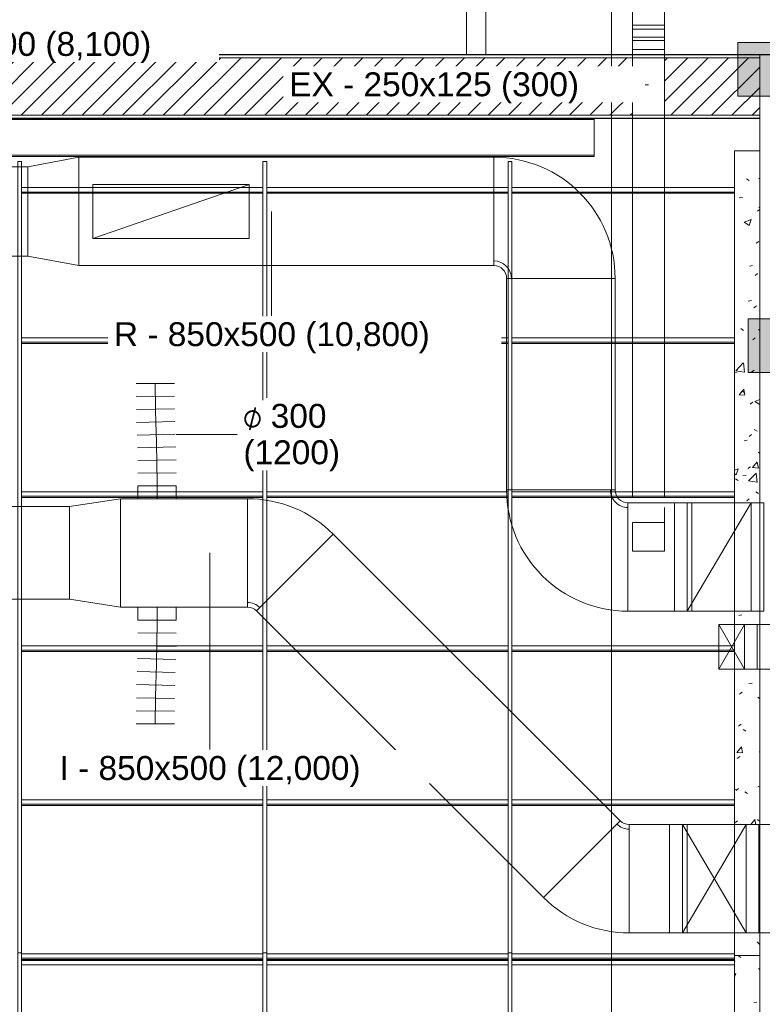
# Model space of a CAD drawing. Header units: metres. Extents: x 2.5 to 41.3, y -72.9 to -49.4.
# Tile 15 of 27: x 28.9 to 34.7, y -61.8 to -54.1. Entities that reach past the tile are written whole.
import ezdxf

# ---------------------------------------------------------------- set-up
doc = ezdxf.new("R2010")
doc.units = ezdxf.units.M
doc.linetypes.add('Centro', pattern=[0.03, 0.012, -0.006, 0.006, -0.006])
doc.linetypes.add('Oculto 1_5', pattern=[0.0022, 0.0015, -0.0007])
for name, color, linetype, lineweight in [('A-DETL', 7, 'Oculto 1_5', 18), ('A-FLOR', 7, 'Continuous', 18), ('A-GLAZ-CWMG', 7, 'Continuous', 18), ('A-ROOF', 7, 'Continuous', 18), ('A-ROOF-PATT', 7, 'Continuous', 18), ('A-WALL', 7, 'Continuous', 18), ('A-WALL-PATT', 7, 'Continuous', 18), ('DUTOS', 7, 'Continuous', 18), ('FLEXIVEIS', 7, 'Continuous', 18), ('G-ANNO-SYMB', 7, 'Continuous', 9), ('M-HVAC-DUCT', 7, 'Continuous', 18), ('M-HVAC-DUCT-ANNO', 7, 'Oculto 1_5', 18), ('M-HVAC-DUCT-CNTR', 7, 'Centro', 18)]:
    doc.layers.add(name, color=color, linetype=linetype, lineweight=lineweight)
doc.layers.add('M-EQPM-IDEN', color=1, linetype='Continuous', lineweight=9, true_color=0xff0000)
doc.layers.add('M-HVAC-DUCT-IDEN', color=1, linetype='Continuous', lineweight=9, true_color=0xff0000)
doc.styles.add('Arial_1', font='arial.ttf', dxfattribs={"height": 0.1875})
doc.styles.add('Segoe UI Symbol', font='seguisym.ttf', dxfattribs={"height": 0.002381})
pattern_1 = [(50, (21.555, -62.929), (0.546555, -0.047815), [0.05715, -0.62865]), (355, (21.555, -62.929), (-0.105728, 0.573166), [0.04572, -0.50292]), (100.451, (21.601, -62.933), (0.440828, 0.525349), [0.04857, -0.53427]), (46.184, (21.555, -62.776), (0.813237, -0.12613), [0.08573, -0.94298]), (96.636, (21.623, -62.787), (0.712212, 0.742287), [0.07286, -0.80141]), (351.184, (21.555, -62.776), (0.712217, 0.742274), [0.06858, -0.75438]), (21, (21.631, -62.814), (0.454846, -0.306795), [0.05715, -0.62865]), (326, (21.631, -62.814), (0.185405, 0.55256), [0.04572, -0.50292]), (71.451, (21.669, -62.84), (0.640251, 0.245763), [0.04857, -0.53427]), (37.5, (21.555, -62.929), (0.009261, 0.2536672), [0.02515, -0.47168, 0.02515, -0.48539, -0.50482]), (37.5, (21.555, -62.929), (0.009261, 0.2536672), [-1.007, 0.02515, -0.47968]), (7.5, (21.555, -62.929), (0.200456, 0.300546), [0.02515, -0.26594, 0.02515, -0.46025, -0.1924]), (7.5, (21.555, -62.929), (0.200456, 0.300546), [-0.77648, 0.02515, -0.16726]), (327.5, (21.385, -62.929), (0.4067682, -0.0171882), [0.02515, -0.16535, 0.02515, -0.56921, -0.78867]), (327.5, (21.385, -62.929), (0.4067682, -0.0171882), [-0.78486, 0.02515, -0.76352]), (317.5, (21.309, -62.929), (0.444383, 0.0762794), [0.02515, -0.2225, 0.02515, -0.36957, -0.56007]), (317.5, (21.309, -62.929), (0.444383, 0.0762794), [-0.64237, 0.02515, -0.53492])]

# ---------------------------------------------------------------- blocks, each defined once
blk = doc.blocks.new('Paredes 15 - Paredes 6-6874455-LAJE TÉCNICA')
at = {"layer": 'A-WALL', "color": 253, "true_color": 0xaaaaaa}
for p, q in [((34.6671, -54.3441), (34.6587, -54.3441)), ((34.6587, -54.3441), (34.6587, -54.3666)), ((35.179, -54.3441), (34.6671, -54.3441)), ((34.6587, -54.3666), (34.6587, -54.8166)), ((34.6587, -54.8166), (34.6587, -54.8391)), ((34.6587, -54.8391), (34.6587, -54.8416)), ((34.6587, -54.8416), (34.6587, -54.8441)), ((34.6587, -54.8441), (34.6587, -57.678)), ((34.6587, -57.678), (34.6587, -65.4295))]:
    blk.add_line(p, q, dxfattribs=at)
blk = doc.blocks.new('Montante retangular - U 90x35x5-8306110-LAJE TÉCNICA')
at = {"layer": 'A-GLAZ-CWMG', "color": 253, "true_color": 0xaaaaaa}
for p, q in [((30.7666, -61.4354), (28.8758, -61.4354)), ((28.8758, -61.4444), (30.7666, -61.4444)), ((32.6874, -61.4354), (30.7966, -61.4354)), ((30.7966, -61.4444), (32.6874, -61.4444)), ((34.4623, -61.4354), (32.7174, -61.4354)), ((32.7174, -61.4444), (34.4623, -61.4444)), ((30.7666, -61.4792), (28.8758, -61.4792)), ((32.6874, -61.4792), (30.7966, -61.4792)), ((34.4623, -61.4792), (32.7174, -61.4792))]:
    blk.add_line(p, q, dxfattribs=at)
blk = doc.blocks.new('Montante retangular - U 90x35x5-V4-LAJE TÉCNICA')
at = {"layer": 'A-GLAZ-CWMG', "color": 253, "true_color": 0xaaaaaa}
for p, q in [((30.7666, -55.3843), (28.8758, -55.3843)), ((28.8758, -55.4191), (30.7666, -55.4191)), ((30.7666, -55.4281), (28.8758, -55.4281)), ((32.6874, -55.3843), (30.7966, -55.3843)), ((30.7966, -55.4191), (32.6874, -55.4191)), ((32.6874, -55.4281), (30.7966, -55.4281)), ((34.4623, -55.3843), (32.7174, -55.3843)), ((32.7174, -55.4191), (34.4623, -55.4191)), ((34.4623, -55.4281), (32.7174, -55.4281))]:
    blk.add_line(p, q, dxfattribs=at)
blk = doc.blocks.new('Montante retangular - U 90x35x5-V5-LAJE TÉCNICA')
at = {"layer": 'A-GLAZ-CWMG', "color": 253, "true_color": 0xaaaaaa}
for p, q in [((28.8758, -61.3917), (30.7666, -61.3917)), ((30.7666, -61.4265), (28.8758, -61.4265)), ((28.8758, -61.4354), (30.7666, -61.4354)), ((30.7966, -61.3917), (32.6874, -61.3917)), ((32.6874, -61.4265), (30.7966, -61.4265)), ((30.7966, -61.4354), (32.6874, -61.4354)), ((32.7174, -61.3917), (34.4623, -61.3917)), ((34.4623, -61.4265), (32.7174, -61.4265)), ((32.7174, -61.4354), (34.4623, -61.4354))]:
    blk.add_line(p, q, dxfattribs=at)
blk = doc.blocks.new('Montante retangular - U 90x35x5-V6-LAJE TÉCNICA')
at = {"layer": 'A-GLAZ-CWMG', "color": 253, "true_color": 0xaaaaaa}
for p, q in [((28.8758, -56.5619), (30.7666, -56.5619)), ((30.7966, -56.5619), (32.6874, -56.5619)), ((32.7174, -56.5619), (34.4623, -56.5619)), ((30.7666, -56.5967), (28.8758, -56.5967)), ((28.8758, -56.6057), (30.7666, -56.6057)), ((32.6874, -56.5967), (30.7966, -56.5967)), ((30.7966, -56.6057), (32.6874, -56.6057)), ((34.4623, -56.5967), (32.7174, -56.5967)), ((32.7174, -56.6057), (34.4623, -56.6057))]:
    blk.add_line(p, q, dxfattribs=at)
blk = doc.blocks.new('Rectangular Mullion - 50 x 150mm-7871058-LAJE TÉCNICA')
at = {"layer": 'A-GLAZ-CWMG', "color": 253, "true_color": 0xaaaaaa}
for p, q in [((13.5098, -61.3843), (13.4798, -61.3843)), ((13.4798, -61.3843), (13.4798, -67.59)), ((13.5098, -67.59), (13.5098, -61.3843)), ((13.5098, -67.59), (13.4798, -67.59))]:
    blk.add_line(p, q, dxfattribs=at)
blk = doc.blocks.new('Telhados 1 - Telhados 1-7870884-LAJE TÉCNICA')
at = {"layer": 'A-ROOF', "color": 253, "true_color": 0xaaaaaa}
for p, q in [((33.3626, -54.8516), (11.7173, -54.8516)), ((33.3626, -54.8416), (33.3626, -54.8516)), ((33.3626, -54.8516), (33.3626, -55.1305)), ((33.3626, -55.1305), (11.7559, -55.1305)), ((33.3626, -55.1405), (11.7559, -55.1405)), ((33.3626, -55.1305), (33.3626, -55.1405))]:
    blk.add_line(p, q, dxfattribs=at)
blk = doc.blocks.new('4 GRE - ESCOLA DE CINEMA E AUDIOVISUAL CINE REX R07_rvt-1-LAJE TÉCNICA')
at = {"layer": 'A-ROOF-PATT', "true_color": 0xeaeaea}
h = blk.add_hatch(dxfattribs=at)
h.set_pattern_fill('FP_18', color=254, style=0, pattern_type=2)
h.set_pattern_definition([(49.86, (21.555, -62.616), (0.54655, -0.047572), [0.05698, -0.62682]), (355.025, (21.555, -62.616), (-0.105729, 0.570328), [0.04572, -0.5029]), (100.502, (21.601, -62.62), (0.440824, 0.522746), [0.04834, -0.53171]), (46.042, (21.555, -62.464), (0.813242, -0.125493), [0.0855, -0.94054]), (96.668, (21.623, -62.475), (0.712216, 0.738586), [0.0725, -0.79748]), (351.227, (21.555, -62.464), (0.712213, 0.738594), [0.06857, -0.75429]), (20.905, (21.631, -62.502), (0.454846, -0.305267), [0.05711, -0.62825]), (326.132, (21.631, -62.502), (0.185403, 0.54982), [0.04565, -0.50214]), (71.365, (21.669, -62.527), (0.640248, 0.244547), [0.04835, -0.53189]), (37.362, (21.555, -62.616), (0.0092705, 0.252405), [0.0251, -0.47081, 0.0251, -0.4845, -0.5039]), (37.362, (21.555, -62.616), (0.0092705, 0.252405), [-1.006, 0.0251, -0.4788]), (7.463, (21.555, -62.616), (0.2004557, 0.2990496), [0.02514, -0.26592, 0.02514, -0.46021, -0.19239]), (7.463, (21.555, -62.616), (0.2004557, 0.2990496), [-0.77641, 0.02514, -0.16724]), (327.629, (21.385, -62.616), (0.406775, -0.0171053), [0.02511, -0.16512, 0.02511, -0.5684, -0.78754]), (327.629, (21.385, -62.616), (0.406775, -0.0171053), [-0.78374, 0.02511, -0.76243]), (317.642, (21.309, -62.616), (0.444388, 0.075903), [0.02509, -0.222, 0.02509, -0.36873, -0.5588]), (317.642, (21.309, -62.616), (0.444388, 0.075903), [-0.64091, 0.02509, -0.53371])])
h.paths.add_polyline_path([(34.6587, -61.4063), (34.6587, -61.2284), (34.4623, -61.2284), (34.4623, -61.4063)])
h.paths.add_polyline_path([(34.5674, -60.3784), (34.6587, -60.3784), (34.6587, -59.1602), (34.4623, -59.1602), (34.4623, -60.3784), (34.5561, -60.3784)])
h.paths.add_polyline_path([(34.5728, -58.8102), (34.6587, -58.8102), (34.6587, -58.7052), (34.4623, -58.7052), (34.4623, -58.8102), (34.5706, -58.8102)])
h.paths.add_polyline_path([(34.5728, -57.8552), (34.6587, -57.8552), (34.6587, -55.0966), (34.4623, -55.0966), (34.4623, -57.8552), (34.5591, -57.8552)])
h = blk.add_hatch(dxfattribs=at)
h.set_pattern_fill('FP_19', color=254, style=0, pattern_type=2)
h.set_pattern_definition([(49.86, (21.555, -63.212), (0.54655, -0.047572), [0.05698, -0.62682]), (355.025, (21.555, -63.212), (-0.10573, 0.570328), [0.04572, -0.5029]), (100.502, (21.601, -63.215), (0.440824, 0.522746), [0.04834, -0.53171]), (46.042, (21.555, -63.06), (0.813242, -0.125493), [0.0855, -0.94054]), (96.668, (21.623, -63.07), (0.712216, 0.738586), [0.0725, -0.79748]), (351.227, (21.555, -63.06), (0.712213, 0.738594), [0.06857, -0.75429]), (20.905, (21.631, -63.098), (0.454846, -0.305267), [0.05711, -0.62825]), (326.132, (21.631, -63.098), (0.185403, 0.54982), [0.04565, -0.50214]), (71.365, (21.669, -63.123), (0.640248, 0.244547), [0.04835, -0.53189]), (37.362, (21.555, -63.212), (0.0092705, 0.252405), [0.0251, -0.47081, 0.0251, -0.4845, -0.5039]), (37.362, (21.555, -63.212), (0.0092705, 0.252405), [-1.006, 0.0251, -0.4788]), (7.463, (21.555, -63.212), (0.2004557, 0.2990496), [0.02514, -0.26592, 0.02514, -0.46021, -0.19239]), (7.463, (21.555, -63.212), (0.2004557, 0.2990496), [-0.77641, 0.02514, -0.16724]), (327.629, (21.385, -63.212), (0.406775, -0.0171053), [0.02511, -0.16512, 0.02511, -0.5684, -0.78754]), (327.629, (21.385, -63.212), (0.406775, -0.0171053), [-0.78374, 0.02511, -0.76243]), (317.642, (21.309, -63.212), (0.444388, 0.075903), [0.02509, -0.222, 0.02509, -0.36873, -0.5588]), (317.642, (21.309, -63.212), (0.444388, 0.075903), [-0.64091, 0.02509, -0.53371])])
h.paths.add_polyline_path([(34.6587, -67.7159), (34.6587, -66.257), (34.4623, -66.257), (34.4623, -67.7159)])
h.paths.add_polyline_path([(34.5837, -65.407), (34.6587, -65.407), (34.6587, -64.6284), (34.4623, -64.6284), (34.4623, -65.407), (34.5791, -65.407)])
h.paths.add_polyline_path([(34.6305, -63.7784), (34.6587, -63.7784), (34.6587, -61.4063), (34.4623, -61.4063), (34.4623, -63.7784), (34.6192, -63.7784)])
at = {"layer": 'A-WALL-PATT', "true_color": 0xd4d4d4}
h = blk.add_hatch(dxfattribs=at)
h.set_pattern_fill('FP_1', color=254, style=0, pattern_type=2)
h.set_pattern_definition(pattern_1)
h.paths.add_polyline_path([(5.5173, -54.839), (5.5198, -54.839), (5.5198, -54.344), (33.6619, -54.344), (33.6619, -54.3415), (5.5173, -54.3415), (5.5173, -54.489)])
h.paths.add_polyline_path([(34.6587, -54.3441), (34.6671, -54.3441), (34.6671, -54.3415), (33.9119, -54.3415), (33.9119, -54.3441), (34.2298, -54.3441)])
h = blk.add_hatch(dxfattribs=at)
h.set_pattern_fill('FP_2', color=254, style=0, pattern_type=2)
h.set_pattern_definition([(45, (21.555, -62.929), (-0.0795495, 0.0795495), [])])
h.paths.add_polyline_path([(34.6587, -54.8165), (34.6587, -54.3665), (33.9119, -54.3665), (33.9119, -54.8165)])
h.paths.add_polyline_path([(33.5992, -54.8165), (33.6619, -54.8165), (33.6619, -54.3665), (5.5423, -54.3665), (5.5423, -54.8165), (11.434, -54.8165), (11.434, -54.5715), (11.534, -54.5715), (11.534, -54.8165), (32.3382, -54.8165)])
h = blk.add_hatch(dxfattribs=at)
h.set_pattern_fill('FP_1', color=254, style=0, pattern_type=2)
h.set_pattern_definition(pattern_1)
h.paths.add_polyline_path([(34.6587, -54.8415), (34.6587, -54.839), (33.9119, -54.8391), (33.9119, -54.8415)])
h.paths.add_polyline_path([(33.5992, -54.8415), (33.6619, -54.8415), (33.6619, -54.839), (11.559, -54.839), (11.559, -54.8415), (32.3382, -54.8415)])
h.paths.add_polyline_path([(11.409, -54.8415), (11.409, -54.839), (5.5173, -54.839), (5.5173, -54.8415), (10.9001, -54.8415)])
at = {"layer": 'A-FLOR', "color": 253, "true_color": 0xaaaaaa}
blk.add_line((34.6671, -54.3415), (34.9071, -54.3415), dxfattribs=at)
at = {"layer": 'A-ROOF', "color": 253, "true_color": 0xaaaaaa}
for p, q in [((34.4623, -55.0966), (34.4623, -61.4063)), ((34.6587, -55.0966), (34.4623, -55.0966)), ((34.4623, -61.4063), (34.6587, -61.4063)), ((34.4623, -61.4063), (34.4623, -67.7159))]:
    blk.add_line(p, q, dxfattribs=at)
at = {"layer": 'A-WALL', "color": 253, "true_color": 0xaaaaaa}
for p, q in [((32.5123, -51.1955), (32.5123, -54.3415)), ((32.3623, -54.3415), (32.3623, -51.2955)), ((34.6671, -54.3415), (5.5173, -54.3415)), ((5.5198, -54.344), (34.6587, -54.344)), ((34.6587, -54.3441), (34.6671, -54.3441)), ((34.6587, -54.3665), (34.6587, -54.3441)), ((34.6671, -54.3441), (34.6671, -54.3415)), ((5.5423, -54.3665), (34.6587, -54.3665)), ((34.6587, -54.8165), (34.6587, -54.3665)), ((11.559, -54.8165), (34.6587, -54.8165)), ((11.559, -54.839), (34.6587, -54.839)), ((11.559, -54.8415), (34.6587, -54.8415)), ((34.6587, -54.839), (34.6587, -54.8165)), ((34.6587, -54.8415), (34.6587, -54.839))]:
    blk.add_line(p, q, dxfattribs=at)
at = {"layer": 'A-GLAZ-CWMG', "color": 253, "lineweight": 18, "true_color": 0xaaaaaa, "rotation": 180}
for p in [(42.3556, -122.7686), (44.2764, -122.7686), (46.1971, -122.7686)]:
    blk.add_blockref('Rectangular Mullion - 50 x 150mm-7871058-LAJE TÉCNICA', p, dxfattribs=at)
at = {"layer": 'A-GLAZ-CWMG', "color": 253, "lineweight": 18, "true_color": 0xaaaaaa}
for name, p in [('Montante retangular - U 90x35x5-V4-LAJE TÉCNICA', (0, 0)), ('Montante retangular - U 90x35x5-V6-LAJE TÉCNICA', (0, 0)), ('Montante retangular - U 90x35x5-V6-LAJE TÉCNICA', (0, -1.2074)), ('Montante retangular - U 90x35x5-V6-LAJE TÉCNICA', (0, -2.4149)), ('Montante retangular - U 90x35x5-V6-LAJE TÉCNICA', (0, -3.6223)), ('Montante retangular - U 90x35x5-V5-LAJE TÉCNICA', (0, 0)), ('Montante retangular - U 90x35x5-8306110-LAJE TÉCNICA', (0, 0)), ('Rectangular Mullion - 50 x 150mm-7871058-LAJE TÉCNICA', (15.3661, 0)), ('Rectangular Mullion - 50 x 150mm-7871058-LAJE TÉCNICA', (17.2868, 0)), ('Rectangular Mullion - 50 x 150mm-7871058-LAJE TÉCNICA', (19.2076, 0))]:
    blk.add_blockref(name, p, dxfattribs=at)
at = {"layer": 'A-ROOF', "color": 253, "lineweight": 18, "true_color": 0xaaaaaa}
blk.add_blockref('Telhados 1 - Telhados 1-7870884-LAJE TÉCNICA', (0, 0), dxfattribs=at)
at = {"layer": 'A-WALL', "color": 253, "lineweight": 18, "true_color": 0xaaaaaa}
blk.add_blockref('Paredes 15 - Paredes 6-6874455-LAJE TÉCNICA', (0, 0), dxfattribs=at)
blk = doc.blocks.new('M_Rectangular Transition - L - 400 mm _L_-831682-LAJE TÉCNICA')
at = {"layer": 'M-HVAC-DUCT', "color": 5, "true_color": 0x0000ff}
for p, q in [((0, 0.35), (0.4, 0.425)), ((0.4, 0.425), (0.4, -0.425)), ((0, -0.35), (0, 0.35)), ((0.4, -0.425), (0, -0.35))]:
    blk.add_line(p, q, dxfattribs=at)
blk = doc.blocks.new('M_Encaixe de duto redondo - Padrão-V10-LAJE TÉCNICA')
at = {"layer": 'M-HVAC-DUCT', "color": 4, "true_color": 0x00ffff}
for p, q in [((0.1016, 0.15), (0, 0.15)), ((0.1016, 0), (0.1016, 0.15)), ((0.1016, -0.15), (0.1016, 0)), ((0, -0.15), (0.1016, -0.15))]:
    blk.add_line(p, q, dxfattribs=at)
blk = doc.blocks.new('M_Encaixe de duto redondo - Padrão-816185-LAJE TÉCNICA')
at = {"layer": 'M-HVAC-DUCT', "color": 4, "true_color": 0x00ffff}
for p, q in [((0, 0.15), (0.1016, 0.15)), ((0.1016, 0), (0.1016, 0.15)), ((0.1016, -0.15), (0.1016, 0)), ((0.1016, -0.15), (0, -0.15))]:
    blk.add_line(p, q, dxfattribs=at)
blk = doc.blocks.new('M_Rectangular Transition - L - 400 mm _L_-832431-LAJE TÉCNICA')
at = {"layer": 'M-HVAC-DUCT', "color": 4, "true_color": 0x00ffff}
for p, q in [((0, 0.3625), (0.4, 0.425)), ((0.4, 0.425), (0.4, -0.425)), ((0, -0.3625), (0, 0.3625)), ((0.4, -0.425), (0, -0.3625))]:
    blk.add_line(p, q, dxfattribs=at)
blk = doc.blocks.new('BTS vanes - 1 Splitter Vanes-828018-LAJE TÉCNICA')
at = {"layer": 'M-HVAC-DUCT', "color": 4, "true_color": 0x00ffff}
for p, q in [((-0.2175, -0.425), (-0.2175, 0.425)), ((-0.2175, 0.3882), (-0.2175, 0.425)), ((-0.1468, 0.4543), (0.4543, -0.1468)), ((-0.1468, 0.4543), (-0.1207, 0.4282))]:
    blk.add_line(p, q, dxfattribs=at)
for radius in [0.1, 0.1, 0.1368, 0.95]:
    blk.add_arc((-0.2175, 0.525), radius, 270, 315, dxfattribs=at)
blk = doc.blocks.new('BTS vanes - 1 Splitter Vanes-V12-LAJE TÉCNICA')
at = {"layer": 'M-HVAC-DUCT', "color": 4, "true_color": 0x00ffff}
for p, q in [((34.0528, -60.3784), (34.0528, -61.2284)), ((34.0528, -61.2284), (34.0528, -60.3784)), ((34.6528, -60.3784), (34.0528, -60.3784)), ((34.6528, -60.3784), (34.6528, -61.2284)), ((34.6528, -61.2284), (34.0528, -61.2284))]:
    blk.add_line(p, q, dxfattribs=at)
blk = doc.blocks.new('BTS vanes - 1 Splitter Vanes-878364-LAJE TÉCNICA')
at = {"layer": 'M-HVAC-DUCT', "color": 5, "true_color": 0x0000ff}
for p, q in [((-0.425, 0.525), (0.425, 0.525)), ((-0.425, 0.525), (-0.3882, 0.525)), ((-0.525, -0.425), (-0.525, 0.425)), ((-0.525, 0.3882), (-0.525, 0.425))]:
    blk.add_line(p, q, dxfattribs=at)
for radius in [0.1, 0.95, 0.1, 0.1368]:
    blk.add_arc((-0.525, 0.525), radius, 270, 0, dxfattribs=at)
blk = doc.blocks.new('BTS vanes - 1 Splitter Vanes-V19-LAJE TÉCNICA')
at = {"layer": 'M-HVAC-DUCT', "color": 6, "true_color": 0xff00ff}
for p, q in [((33.6619, -53.9529), (33.9119, -53.9529)), ((33.6619, -54.112), (33.6619, -53.9529)), ((33.9119, -54.112), (33.9119, -53.9529)), ((33.9119, -54.112), (33.6619, -54.112))]:
    blk.add_line(p, q, dxfattribs=at)
blk = doc.blocks.new('BTS vanes - 1 Splitter Vanes-V14-LAJE TÉCNICA')
at = {"layer": 'M-HVAC-DUCT', "color": 5, "true_color": 0x0000ff}
for p, q in [((34.1159, -65.407), (34.1159, -66.257)), ((34.1159, -66.257), (34.1159, -65.407)), ((34.1159, -65.407), (34.7159, -65.407)), ((34.7159, -65.407), (34.7159, -66.257)), ((34.1159, -66.257), (34.7159, -66.257))]:
    blk.add_line(p, q, dxfattribs=at)
blk = doc.blocks.new('BTS vanes - 1 Splitter Vanes-1086274-LAJE TÉCNICA')
at = {"layer": 'M-HVAC-DUCT', "color": 96, "true_color": 0x008000}
for p, q in [((34.3391, -58.8102), (34.3391, -59.1602)), ((34.3391, -59.1602), (34.3391, -58.8102)), ((34.3391, -58.8102), (34.6391, -58.8102)), ((34.6391, -58.8102), (34.6391, -59.1602)), ((34.3391, -59.1602), (34.6391, -59.1602))]:
    blk.add_line(p, q, dxfattribs=at)
blk = doc.blocks.new('BTS vanes - 1 Splitter Vanes-V24-LAJE TÉCNICA')
at = {"layer": 'A-DETL', "color": 4, "linetype": 'Continuous', "true_color": 0x00ffff}
for p, q in [((34.1528, -64.6284), (34.1528, -63.7784)), ((34.6159, -64.6284), (34.6159, -63.7784))]:
    blk.add_line(p, q, dxfattribs=at)
at = {"layer": 'M-HVAC-DUCT', "color": 4, "true_color": 0x00ffff}
for p, q in [((34.0159, -64.6284), (34.0159, -63.7784)), ((34.1159, -63.7784), (34.0159, -63.7784)), ((34.0159, -64.6284), (34.0159, -63.7784)), ((34.1159, -63.7784), (34.0159, -63.7784)), ((34.0159, -64.6284), (34.1159, -64.6284)), ((34.0159, -64.6284), (34.1159, -64.6284))]:
    blk.add_line(p, q, dxfattribs=at)
blk = doc.blocks.new('BTS vanes - 1 Splitter Vanes-V25-LAJE TÉCNICA')
at = {"layer": 'A-DETL', "color": 5, "linetype": 'Continuous', "true_color": 0x0000ff}
for p, q in [((34.1528, -66.257), (34.1528, -65.407)), ((34.6159, -66.257), (34.6159, -65.407))]:
    blk.add_line(p, q, dxfattribs=at)
at = {"layer": 'M-HVAC-DUCT', "color": 5, "true_color": 0x0000ff}
for p, q in [((34.0159, -66.257), (34.0159, -65.407)), ((34.1159, -65.407), (34.0159, -65.407)), ((34.0159, -66.257), (34.0159, -65.407)), ((34.1159, -65.407), (34.0159, -65.407)), ((34.0159, -66.257), (34.1159, -66.257)), ((34.0159, -66.257), (34.1159, -66.257))]:
    blk.add_line(p, q, dxfattribs=at)
blk = doc.blocks.new('BTS vanes - 1 Splitter Vanes-911743-LAJE TÉCNICA')
at = {"layer": 'A-DETL', "color": 6, "linetype": 'Continuous', "true_color": 0xff00ff}
for p, q in [((33.6619, -58.0108), (33.9119, -58.0108)), ((33.6619, -58.2358), (33.6619, -58.0108)), ((33.9119, -58.2358), (33.9119, -58.0108)), ((33.6619, -58.2358), (33.9119, -58.2358)), ((33.9119, -58.2358), (33.6619, -58.2358))]:
    blk.add_line(p, q, dxfattribs=at)
blk = doc.blocks.new('BTS vanes - 1 Splitter Vanes-1064335-LAJE TÉCNICA')
at = {"layer": 'A-DETL', "color": 6, "linetype": 'Continuous', "true_color": 0xff00ff}
for p, q in [((33.9119, -54.1416), (33.6619, -54.1416)), ((33.9119, -54.2039), (33.6619, -54.2039))]:
    blk.add_line(p, q, dxfattribs=at)
at = {"layer": 'M-HVAC-DUCT', "color": 6, "true_color": 0xff00ff}
for p, q in [((33.6619, -54.2299), (33.9119, -54.2299)), ((33.6619, -54.2299), (33.6619, -54.3007)), ((33.6619, -54.2299), (33.9119, -54.2299)), ((33.6619, -54.2299), (33.6619, -54.3007)), ((33.9119, -54.3007), (33.9119, -54.2299)), ((33.9119, -54.3007), (33.9119, -54.2299)), ((33.9119, -54.3007), (33.6619, -54.3007)), ((33.9119, -54.3007), (33.6619, -54.3007))]:
    blk.add_line(p, q, dxfattribs=at)
blk = doc.blocks.new('M_Identificador de duto flexível redondo_VAZÃO_ - M_Identificador de duto flexível redondo_VAZÃO_-828469-LAJE TÉCNICA')
at = {"layer": 'M-HVAC-DUCT-IDEN', "color": 7, "insert": (-0.00573, 0.00067), "char_height": 0.0023813, "width": 0.0033671, "attachment_point": 1, "style": 'Segoe UI Symbol', "bg_fill": 3, "box_fill_scale": 1.25, "bg_fill_color": 256, "bg_fill_true_color": 13158600, "bg_fill_transparency": 0}
blk.add_mtext('\\fSegoe UI Symbol|b0|i0|c254|p34|;⌀', dxfattribs=at)
blk = doc.blocks.new('M_Identificador de equipamento mecânico_BTS - Em caixas-817025-LAJE TÉCNICA')
at = {"layer": 'M-EQPM-IDEN', "true_color": 0xf5f5f5}
blk.add_hatch(color=7, dxfattribs=at).paths.add_polyline_path([(0.01, 0.0028), (0.01, -0.0028), (-0.01, -0.0028), (-0.01, 0.0028)])
at = {"layer": 'M-EQPM-IDEN'}
for p, q in [((0.01, 0.0028), (-0.01, 0.0028)), ((-0.01, 0.0028), (-0.01, -0.0028)), ((-0.01, 0.0028), (0.01, 0.0028)), ((-0.01, -0.0028), (-0.01, 0.0028)), ((0.01, -0.0028), (0.01, 0.0028)), ((0.01, 0.0028), (0.01, -0.0028)), ((-0.01, -0.0028), (0.01, -0.0028)), ((0.01, -0.0028), (-0.01, -0.0028))]:
    blk.add_line(p, q, dxfattribs=at)

msp = doc.modelspace()

# ---------------------------------------------------------------- linework, layer by layer
at = {"layer": 'A-DETL', "color": 5, "linetype": 'Continuous', "true_color": 0x0000ff}
for p, q in [((29.4344, -55.3588), (30.6594, -55.3588)), ((29.4344, -55.7838), (29.4344, -55.3588)), ((29.4344, -55.7838), (30.6594, -55.3588)), ((30.6594, -55.3588), (30.6594, -55.7838)), ((30.6594, -55.7838), (29.4344, -55.7838)), ((34.0913, -58.7052), (34.5913, -57.8552)), ((34.5913, -57.8552), (34.5913, -58.7052))]:
    msp.add_line(p, q, dxfattribs=at)
at = {"layer": 'A-DETL', "color": 6, "linetype": 'Continuous', "true_color": 0xff00ff}
for p, q in [((33.9119, -57.8927), (33.9119, -58.0108)), ((33.9119, -58.0108), (33.6638, -58.0108))]:
    msp.add_line(p, q, dxfattribs=at)
at = {"layer": 'A-DETL', "color": 96, "linetype": 'Continuous', "true_color": 0x008000}
for p, q in [((34.5391, -59.1602), (34.3391, -58.8102)), ((34.3391, -59.1602), (34.5391, -58.8102)), ((34.5391, -58.8102), (34.5391, -59.1602))]:
    msp.add_line(p, q, dxfattribs=at)
at = {"layer": 'A-DETL', "color": 4, "linetype": 'Continuous', "true_color": 0x00ffff}
for p, q in [((34.0528, -61.2284), (34.5528, -60.3784)), ((34.0528, -60.3784), (34.5528, -61.2284)), ((34.5528, -60.3784), (34.5528, -61.2284))]:
    msp.add_line(p, q, dxfattribs=at)
at = {"layer": 'DUTOS', "color": 6, "true_color": 0xff00ff}
for p, q in [((33.6619, -54.112), (33.9119, -54.112)), ((33.6619, -54.112), (33.6619, -54.2299)), ((33.9119, -54.112), (33.9119, -54.2299)), ((33.9119, -54.2299), (33.6619, -54.2299)), ((33.6619, -54.3007), (33.9119, -54.3007)), ((33.6619, -54.3007), (33.6619, -57.8177)), ((33.9119, -54.3007), (33.9119, -57.8177))]:
    msp.add_line(p, q, dxfattribs=at)
at = {"layer": 'DUTOS', "color": 5, "true_color": 0x0000ff}
for p, q in [((29.3251, -55.9963), (29.3251, -55.1463)), ((32.5763, -55.1463), (29.3251, -55.1463)), ((32.5763, -55.1463), (32.5763, -55.9963)), ((28.9251, -55.2213), (27.3956, -55.2213)), ((28.9251, -55.2213), (28.9251, -55.9213)), ((28.9251, -55.9213), (27.3956, -55.9213)), ((32.5763, -55.9963), (29.3251, -55.9963)), ((32.6763, -56.0963), (33.5263, -56.0963)), ((32.6763, -57.7552), (32.6763, -56.0963)), ((33.5263, -57.7552), (33.5263, -56.0963)), ((33.5263, -57.7552), (32.6763, -57.7552)), ((33.6263, -58.7052), (33.6263, -57.8552)), ((33.9913, -57.8552), (33.6263, -57.8552)), ((33.9913, -57.8552), (33.9913, -58.7052)), ((33.9913, -58.7052), (33.6263, -58.7052))]:
    msp.add_line(p, q, dxfattribs=at)
at = {"layer": 'DUTOS', "color": 4, "true_color": 0x00ffff}
for p, q in [((29.2513, -57.8859), (26.2513, -57.8859)), ((29.2513, -57.8859), (29.2513, -58.6109)), ((29.6513, -58.6734), (29.6513, -57.8234)), ((30.6462, -57.8234), (29.6513, -57.8234)), ((30.6462, -57.8234), (30.6462, -58.6734)), ((30.717, -58.7027), (31.318, -58.1017)), ((33.5654, -60.3491), (31.318, -58.1017)), ((29.2513, -58.6109), (26.2513, -58.6109)), ((30.6462, -58.6734), (29.6513, -58.6734)), ((32.9644, -60.9502), (30.717, -58.7027)), ((33.5654, -60.3491), (32.9644, -60.9502)), ((33.6362, -61.2284), (33.6362, -60.3784)), ((33.9528, -60.3784), (33.6362, -60.3784)), ((33.9528, -60.3784), (33.9528, -61.2284)), ((34.6528, -61.2284), (34.6528, -60.3784)), ((34.6528, -60.3784), (34.7396, -60.3784)), ((33.9528, -61.2284), (33.6362, -61.2284)), ((34.6528, -61.2284), (34.7396, -61.2284))]:
    msp.add_line(p, q, dxfattribs=at)
at = {"layer": 'DUTOS', "color": 96, "true_color": 0x008000}
for p, q in [((34.6391, -59.1602), (34.6391, -58.8102)), ((36.2441, -58.8102), (34.6391, -58.8102)), ((36.2441, -59.1602), (34.6391, -59.1602))]:
    msp.add_line(p, q, dxfattribs=at)
at = {"layer": 'FLEXIVEIS', "color": 3, "true_color": 0x00ff00}
for p, q in [((30.0733, -56.9209), (29.7733, -56.9209)), ((30.0737, -57.0199), (29.7737, -57.0222)), ((30.0749, -57.1186), (29.7749, -57.1237)), ((30.077, -57.2172), (29.7772, -57.2254)), ((30.0801, -57.3164), (29.7803, -57.3263)), ((30.0832, -57.4173), (29.7833, -57.4256)), ((30.0855, -57.519), (29.7855, -57.5241)), ((30.0867, -57.6205), (29.7867, -57.6229)), ((29.7867, -58.8757), (30.0867, -58.878)), ((29.7855, -58.9762), (30.0855, -58.9813)), ((29.7833, -59.0766), (30.0832, -59.0847)), ((29.7803, -59.1777), (30.0801, -59.1873)), ((29.7772, -59.2803), (30.0771, -59.2883)), ((29.7749, -59.3837), (30.0749, -59.3887)), ((29.7737, -59.4869), (30.0737, -59.4892)), ((29.7733, -59.5899), (30.0733, -59.5899))]:
    msp.add_line(p, q, dxfattribs=at)
at = {"layer": 'G-ANNO-SYMB'}
msp.add_line((33.497, -50.5084), (33.497, -72.5197), dxfattribs=at)
at = {"layer": 'M-HVAC-DUCT-ANNO', "color": 5, "linetype": 'Continuous', "true_color": 0x0000ff}
msp.add_line((34.0913, -58.7052), (34.0913, -57.8552), dxfattribs=at)
at = {"layer": 'M-HVAC-DUCT-ANNO', "color": 96, "linetype": 'Continuous', "true_color": 0x008000}
msp.add_line((34.3391, -59.1602), (34.3391, -58.8102), dxfattribs=at)
at = {"layer": 'M-HVAC-DUCT-ANNO', "color": 4, "linetype": 'Continuous', "true_color": 0x00ffff}
msp.add_line((34.0528, -61.2284), (34.0528, -60.3784), dxfattribs=at)
at = {"layer": 'M-HVAC-DUCT-CNTR', "color": 4, "linetype": 'Continuous', "true_color": 0x00ffff}
for p, q in [((29.9371, -57.8234), (29.9371, -57.7218)), ((29.9371, -58.6734), (29.9371, -58.775))]:
    msp.add_line(p, q, dxfattribs=at)
at = {"layer": 'M-HVAC-DUCT-CNTR', "color": 3, "linetype": 'Continuous', "true_color": 0x00ff00}
for points in [[(29.9233, -56.9209), (29.9233, -57.3024), (29.9371, -57.3403), (29.9371, -57.7218)], [(29.9233, -59.5899), (29.9233, -59.2051), (29.9371, -59.1598), (29.9371, -58.775)]]:
    msp.add_open_spline(points, degree=3, dxfattribs=at)
at = {"layer": 'M-HVAC-DUCT-IDEN'}
for p, q in [((33.7869, -54.5788), (33.2395, -54.5788)), ((30.8344, -55.5713), (30.8344, -56.3893)), ((30.0871, -57.3214), (30.6137, -57.3214)), ((30.3513, -58.2484), (30.3513, -59.7905))]:
    msp.add_line(p, q, dxfattribs=at)

# ---------------------------------------------------------------- block references
at = {"lineweight": 5}
msp.add_blockref('4 GRE - ESCOLA DE CINEMA E AUDIOVISUAL CINE REX R07_rvt-1-LAJE TÉCNICA', (0, 0), dxfattribs=at)
at = {"layer": 'A-DETL', "color": 6, "linetype": 'Continuous', "true_color": 0xff00ff}
for name in ['BTS vanes - 1 Splitter Vanes-1064335-LAJE TÉCNICA', 'BTS vanes - 1 Splitter Vanes-911743-LAJE TÉCNICA']:
    msp.add_blockref(name, (0, 0), dxfattribs=at)
at = {"layer": 'A-DETL', "color": 5, "linetype": 'Continuous', "true_color": 0x0000ff}
msp.add_blockref('BTS vanes - 1 Splitter Vanes-V25-LAJE TÉCNICA', (-0.0246, 7.5518), dxfattribs=at)
at = {"layer": 'A-DETL', "color": 4, "linetype": 'Continuous', "true_color": 0x00ffff}
msp.add_blockref('BTS vanes - 1 Splitter Vanes-V24-LAJE TÉCNICA', (-0.0631, 3.4), dxfattribs=at)
at = {"layer": 'M-EQPM-IDEN', "xscale": 74.99999999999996, "yscale": 74.99999999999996, "zscale": 74.99999999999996}
for p in [(35.2369, -54.4577), (35.3191, -56.6245)]:
    msp.add_blockref('M_Identificador de equipamento mecânico_BTS - Em caixas-817025-LAJE TÉCNICA', p, dxfattribs=at)
at = {"layer": 'M-HVAC-DUCT', "color": 6, "true_color": 0xff00ff}
msp.add_blockref('BTS vanes - 1 Splitter Vanes-V19-LAJE TÉCNICA', (0, 0), dxfattribs=at)
at = {"layer": 'M-HVAC-DUCT', "color": 5, "true_color": 0x0000ff}
for name, p in [('M_Rectangular Transition - L - 400 mm _L_-831682-LAJE TÉCNICA', (28.9251, -55.5713)), ('BTS vanes - 1 Splitter Vanes-V14-LAJE TÉCNICA', (-0.0246, 7.5518))]:
    msp.add_blockref(name, p, dxfattribs=at)
for p, rotation in [((33.1013, -55.5713), 90), ((33.1013, -58.2802), 270)]:
    msp.add_blockref('BTS vanes - 1 Splitter Vanes-878364-LAJE TÉCNICA', p, dxfattribs=dict(at, rotation=rotation))
at = {"layer": 'M-HVAC-DUCT', "color": 4, "true_color": 0x00ffff}
for name, p, rotation in [('BTS vanes - 1 Splitter Vanes-828018-LAJE TÉCNICA', (30.8637, -58.2484), 134.9999999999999), ('M_Encaixe de duto redondo - Padrão-V10-LAJE TÉCNICA', (29.9371, -57.8234), 90), ('BTS vanes - 1 Splitter Vanes-828018-LAJE TÉCNICA', (33.4187, -60.8034), 314.9999999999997)]:
    msp.add_blockref(name, p, dxfattribs=dict(at, rotation=rotation))
for name, p in [('M_Rectangular Transition - L - 400 mm _L_-832431-LAJE TÉCNICA', (29.2513, -58.2484)), ('BTS vanes - 1 Splitter Vanes-V12-LAJE TÉCNICA', (0, 0))]:
    msp.add_blockref(name, p, dxfattribs=at)
at = {"layer": 'M-HVAC-DUCT', "color": 4, "true_color": 0x00ffff, "extrusion": (0, 0, -1), "rotation": 270}
msp.add_blockref('M_Encaixe de duto redondo - Padrão-816185-LAJE TÉCNICA', (-29.9371, -58.6734), dxfattribs=at)
at = {"layer": 'M-HVAC-DUCT', "color": 96, "true_color": 0x008000}
msp.add_blockref('BTS vanes - 1 Splitter Vanes-1086274-LAJE TÉCNICA', (0, 0), dxfattribs=at)

# ---------------------------------------------------------------- next in the draw order: block references
at = {"layer": 'M-HVAC-DUCT-IDEN', "color": 7, "xscale": 74.99999999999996, "yscale": 74.99999999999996, "zscale": 74.99999999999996}
msp.add_blockref('M_Identificador de duto flexível redondo_VAZÃO_ - M_Identificador de duto flexível redondo_VAZÃO_-828469-LAJE TÉCNICA', (31.0396, -57.1483), dxfattribs=at)

# ---------------------------------------------------------------- next in the draw order: texts
at = {"layer": 'M-HVAC-DUCT-IDEN', "color": 7, "char_height": 0.1875, "attachment_point": 1, "style": 'Arial_1', "bg_fill": 3, "box_fill_scale": 1.25, "bg_fill_color": 256, "bg_fill_true_color": 13158600, "bg_fill_transparency": 0}
for s, insert, width in [('R - 700x500 (8,100)', (27.5624, -54.1641), 2.813923), ('EX - 250x125 (300)', (30.9723, -54.4805), 2.741771), ('R - 850x500 (10,800)', (29.5991, -56.4399), 2.98829), ('I - 850x500 (12,000)', (29.173, -59.8411), 2.849999)]:
    msp.add_mtext(s, dxfattribs=dict(at, insert=insert, width=width))

# ---------------------------------------------------------------- next in the draw order: texts
for s, insert, width in [('300', (30.8276, -57.0805), 0.523101), ('(1200)', (30.6137, -57.3658), 0.913924)]:
    msp.add_mtext(s, dxfattribs=dict(at, insert=insert, width=width))

doc.saveas('drawing.dxf')
